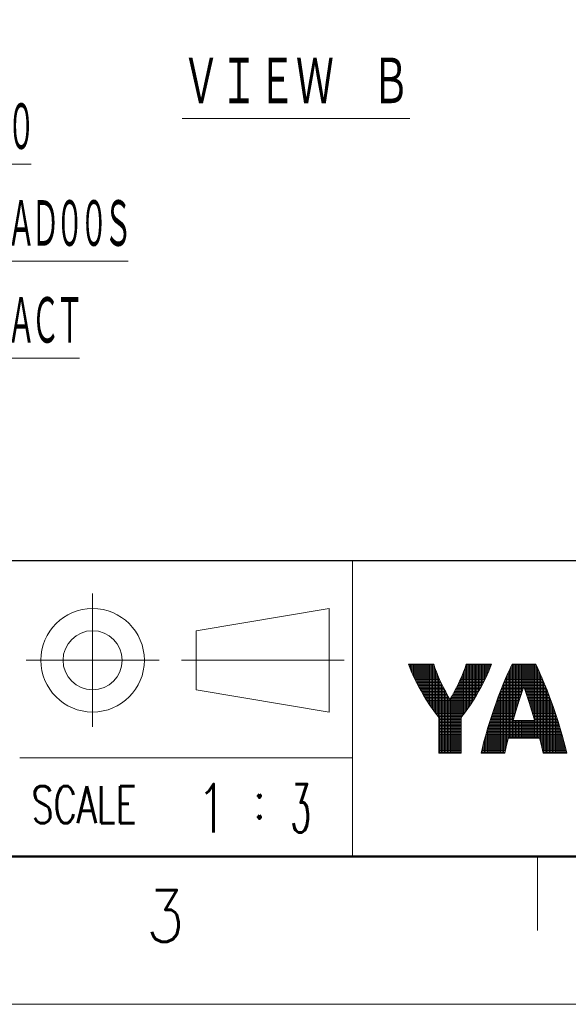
# Model space of a CAD drawing. Header units: millimetres. Extents: x 0 to 1300, y 0 to 891.
# Tile 2 of 141: x 375 to 486, y 0 to 200. Entities that reach past the tile are written whole.
import ezdxf

# ---------------------------------------------------------------- set-up
doc = ezdxf.new("R2010")
doc.units = ezdxf.units.MM
doc.header["$LTSCALE"] = 0.547069
doc.layers.add('NoLayerName_001', color=7, linetype='Continuous')
doc.styles.get("Standard").update_dxf_attribs({"font": 'txt', "bigfont": 'extfont2'})
doc.dimstyles.get("Standard").update_dxf_attribs({"dimtxt": 2.5, "dimasz": 2.5, "dimexe": 1, "dimexo": 1, "dimtad": 1, "dimdec": 3, "dimzin": 0, "dimdsep": 46, "dimtxsty": 'Standard', "dimcen": 2.5, "dimadec": 3, "dimazin": 0, "dimtfac": 0.75, "dimtdec": 3, "dimtmove": 0, "dimatfit": 3, "dimfxl": 1, "dimarcsym": 0})

# ---------------------------------------------------------------- blocks, each defined once
blk = doc.blocks.new('_OPEN30')
at = {"color": 0, "linetype": 'ByBlock', "lineweight": -2}
for p, q in [((-1, 0.267949), (0, 0)), ((0, 0), (-1, -0.267949)), ((0, 0), (-1, 0))]:
    blk.add_line(p, q, dxfattribs=at)
blk = doc.blocks.new('*D146')
at = {"layer": 'Defpoints', "color": 0}
for p in [(522.5, 297.5), (522.6, 297.5), (598.11, 254.67), (598.11, 254.57), (542.72, 201.56)]:
    blk.add_point(p, dxfattribs=at)
at = {"layer": 'NoLayerName_001', "color": 0, "linetype": 'Continuous', "lineweight": 13}
for p, q in [((519.5, 297.5), (484.33, 297.5)), ((598.11, 251.57), (598.11, 183.71))]:
    blk.add_line(p, q, dxfattribs=at)
blk.add_arc((598.11, 297.5), 110.79, 182.3274, 267.6726, dxfattribs=at)
at = {"layer": 'NoLayerName_001', "color": 0, "lineweight": 13, "xscale": 4.5, "yscale": 4.5, "zscale": 4.5}
for p, rotation in [((487.33, 297.5), 91.16369187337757), ((598.11, 186.71), 358.8363081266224)]:
    blk.add_blockref('_OPEN30', p, dxfattribs=dict(at, rotation=rotation))
at = {"layer": 'NoLayerName_001', "color": 0, "lineweight": 13, "insert": (513.06, 239.65), "char_height": 9.6, "attachment_point": 5, "rotation": 304.2224}
blk.add_mtext('\\W0.8594;90%%d', dxfattribs=at)
blk = doc.blocks.new('*X149')
at = {"color": 2, "linetype": 'Continuous', "lineweight": 13}
for p, q in [((0.012, 5.936), (0.012, 6.001)), ((0.112, 5.679), (0.112, 6.001)), ((0.212, 5.441), (0.212, 6.001)), ((0.312, 5.218), (0.312, 6.001)), ((0.412, 5.005), (0.412, 6.001)), ((0.512, 4.803), (0.512, 6.001)), ((0.612, 4.609), (0.612, 6.001)), ((0.712, 4.421), (0.712, 6.001)), ((0.812, 4.239), (0.812, 6.001)), ((0.912, 4.065), (0.912, 6.001)), ((1.012, 3.893), (1.012, 6.001)), ((1.112, 3.728), (1.112, 6.001)), ((1.212, 3.565), (1.212, 6.001)), ((1.312, 3.41), (1.312, 6.001)), ((1.412, 3.255), (1.412, 6.001)), ((1.512, 3.109), (1.512, 6.001)), ((1.612, 2.964), (1.612, 6.001)), ((3.912, 2.893), (3.912, 6.001)), ((4.012, 3.034), (4.012, 6.001)), ((4.112, 3.18), (4.112, 6.001)), ((4.212, 3.331), (4.212, 6.001)), ((4.312, 3.485), (4.312, 6.001)), ((4.412, 3.643), (4.412, 6.001)), ((4.512, 3.809), (4.512, 6.001)), ((4.612, 3.976), (4.612, 6.001)), ((4.712, 4.149), (4.712, 6.001)), ((4.812, 4.329), (4.812, 6.001)), ((4.912, 4.512), (4.912, 6.001)), ((5.012, 4.703), (5.012, 6.001)), ((5.112, 4.902), (5.112, 6.001)), ((5.212, 5.108), (5.212, 6.001)), ((5.312, 5.324), (5.312, 6.001)), ((5.412, 5.554), (5.412, 6.001)), ((5.512, 5.801), (5.512, 6.001)), ((0, 5.967), (1.699, 5.967)), ((0.038, 5.867), (1.734, 5.867)), ((0.076, 5.767), (1.769, 5.767)), ((0.116, 5.667), (1.806, 5.667)), ((0.157, 5.567), (1.844, 5.567)), ((0.2, 5.467), (1.883, 5.467)), ((0.244, 5.367), (1.923, 5.367)), ((1.712, 2.824), (1.712, 5.931)), ((1.812, 2.69), (1.812, 5.653)), ((1.912, 2.558), (1.912, 5.395)), ((3.652, 5.367), (5.331, 5.367)), ((3.692, 5.467), (5.374, 5.467)), ((3.712, 2.622), (3.712, 5.517)), ((3.731, 5.567), (5.417, 5.567)), ((3.769, 5.667), (5.458, 5.667)), ((3.806, 5.767), (5.499, 5.767)), ((3.812, 2.754), (3.812, 5.784)), ((3.841, 5.867), (5.537, 5.867)), ((3.876, 5.967), (5.575, 5.967)), ((0.289, 5.267), (1.964, 5.267)), ((0.335, 5.167), (2.006, 5.167)), ((0.382, 5.067), (2.05, 5.067)), ((0.431, 4.967), (2.093, 4.967)), ((0.48, 4.867), (2.139, 4.867)), ((0.529, 4.767), (2.185, 4.767)), ((0.582, 4.667), (2.232, 4.667)), ((2.012, 2.433), (2.012, 5.155)), ((2.112, 0), (2.112, 4.927)), ((2.212, 0), (2.212, 4.71)), ((3.342, 4.667), (4.993, 4.667)), ((3.389, 4.767), (5.045, 4.767)), ((3.412, 0), (3.412, 4.816)), ((3.435, 4.867), (5.095, 4.867)), ((3.481, 4.967), (5.144, 4.967)), ((3.512, 0), (3.512, 5.037)), ((3.525, 5.067), (5.193, 5.067)), ((3.568, 5.167), (5.239, 5.167)), ((3.611, 5.267), (5.286, 5.267)), ((3.612, 2.494), (3.612, 5.269)), ((0.634, 4.567), (2.281, 4.567)), ((0.687, 4.467), (2.33, 4.467)), ((0.742, 4.367), (2.38, 4.367)), ((0.796, 4.267), (2.432, 4.267)), ((0.853, 4.167), (2.483, 4.167)), ((0.91, 4.067), (2.537, 4.067)), ((2.312, 0), (2.312, 4.504)), ((2.412, 0), (2.412, 4.306)), ((2.512, 0), (2.512, 4.113)), ((3.012, 0), (3.012, 4.019)), ((3.038, 4.067), (4.664, 4.067)), ((3.091, 4.167), (4.722, 4.167)), ((3.112, 0), (3.112, 4.207)), ((3.143, 4.267), (4.778, 4.267)), ((3.194, 4.367), (4.833, 4.367)), ((3.212, 0), (3.212, 4.401)), ((3.245, 4.467), (4.888, 4.467)), ((3.294, 4.567), (4.941, 4.567)), ((3.312, 0), (3.312, 4.605)), ((0.968, 3.967), (2.591, 3.967)), ((1.027, 3.867), (2.645, 3.867)), ((1.088, 3.767), (2.702, 3.767)), ((1.148, 3.667), (2.759, 3.667)), ((1.211, 3.567), (4.364, 3.567)), ((1.274, 3.467), (4.3, 3.467)), ((1.339, 3.367), (4.235, 3.367)), ((2.612, 0), (2.612, 3.929)), ((2.712, 0), (2.712, 3.75)), ((2.812, 0), (2.812, 3.66)), ((2.816, 3.667), (4.426, 3.667)), ((2.873, 3.767), (4.487, 3.767)), ((2.912, 0), (2.912, 3.836)), ((2.929, 3.867), (4.547, 3.867)), ((2.984, 3.967), (4.607, 3.967)), ((1.404, 3.267), (4.171, 3.267)), ((1.472, 3.167), (4.103, 3.167)), ((1.54, 3.067), (4.035, 3.067)), ((1.609, 2.967), (3.965, 2.967)), ((1.681, 2.867), (3.894, 2.867)), ((1.753, 2.767), (3.822, 2.767)), ((1.829, 2.667), (3.746, 2.667)), ((1.905, 2.567), (3.67, 2.567)), ((1.984, 2.467), (3.59, 2.467)), ((2.037, 2.367), (3.537, 2.367)), ((2.037, 2.267), (3.537, 2.267)), ((2.037, 2.167), (3.537, 2.167)), ((2.037, 2.067), (3.537, 2.067)), ((2.037, 1.967), (3.537, 1.967)), ((2.037, 1.867), (3.537, 1.867)), ((2.037, 1.767), (3.537, 1.767)), ((2.037, 1.667), (3.537, 1.667)), ((2.037, 1.567), (3.537, 1.567)), ((2.037, 1.467), (3.537, 1.467)), ((2.037, 1.367), (3.537, 1.367)), ((2.037, 1.267), (3.537, 1.267)), ((2.037, 1.167), (3.537, 1.167)), ((2.037, 1.067), (3.537, 1.067)), ((2.037, 0.967), (3.537, 0.967)), ((2.037, 0.867), (3.537, 0.867)), ((2.037, 0.767), (3.537, 0.767)), ((2.037, 0.667), (3.537, 0.667)), ((2.037, 0.567), (3.537, 0.567)), ((2.037, 0.467), (3.537, 0.467)), ((2.037, 0.367), (3.537, 0.367)), ((2.037, 0.267), (3.537, 0.267)), ((2.037, 0.167), (3.537, 0.167)), ((2.037, 0.067), (3.537, 0.067))]:
    blk.add_line(p, q, dxfattribs=at)
blk = doc.blocks.new('*X154')
at = {"color": 2, "linetype": 'Continuous', "lineweight": 13}
for p, q in [((2.109, 1), (2.109, 6)), ((2.209, 2.39), (2.209, 6)), ((2.309, 2.726), (2.309, 6)), ((2.409, 3.052), (2.409, 6)), ((2.509, 3.369), (2.509, 6)), ((2.609, 3.678), (2.609, 6)), ((2.709, 3.978), (2.709, 6)), ((2.809, 4.269), (2.809, 6)), ((2.909, 4.414), (2.909, 6)), ((3.009, 4.126), (3.009, 6)), ((3.109, 3.83), (3.109, 6)), ((3.209, 3.526), (3.209, 6)), ((3.309, 3.214), (3.309, 6)), ((3.409, 2.892), (3.409, 6)), ((3.509, 2.562), (3.509, 6)), ((3.609, 2.222), (3.609, 6)), ((1.786, 5.366), (3.982, 5.366)), ((1.809, 0.936), (1.809, 5.417)), ((1.831, 5.466), (3.937, 5.466)), ((1.877, 5.566), (3.891, 5.566)), ((1.909, 1), (1.909, 5.634)), ((1.924, 5.666), (3.844, 5.666)), ((1.971, 5.766), (3.797, 5.766)), ((2.009, 1), (2.009, 5.844)), ((2.019, 5.866), (3.749, 5.866)), ((2.068, 5.966), (3.7, 5.966)), ((3.709, 1), (3.709, 5.949)), ((3.809, 1), (3.809, 5.743)), ((3.909, 1), (3.909, 5.527)), ((1.488, 4.666), (4.28, 4.666)), ((1.509, 0), (1.509, 4.717)), ((1.529, 4.766), (4.239, 4.766)), ((1.571, 4.866), (4.197, 4.866)), ((1.609, 0.106), (1.609, 4.956)), ((1.613, 4.966), (4.155, 4.966)), ((1.655, 5.066), (4.113, 5.066)), ((1.699, 5.166), (4.069, 5.166)), ((1.709, 0.532), (1.709, 5.189)), ((1.742, 5.266), (4.026, 5.266)), ((4.009, 0.738), (4.009, 5.305)), ((4.109, 0.327), (4.109, 5.077)), ((4.209, 0), (4.209, 4.838)), ((1.251, 4.066), (2.739, 4.066)), ((1.29, 4.166), (2.773, 4.166)), ((1.309, 0), (1.309, 4.216)), ((1.328, 4.266), (2.808, 4.266)), ((1.368, 4.366), (2.843, 4.366)), ((1.408, 4.466), (2.878, 4.466)), ((1.409, 0), (1.409, 4.468)), ((1.448, 4.566), (4.32, 4.566)), ((2.89, 4.466), (4.36, 4.466)), ((2.925, 4.366), (4.4, 4.366)), ((2.96, 4.266), (4.44, 4.266)), ((2.995, 4.166), (4.478, 4.166)), ((3.029, 4.066), (4.516, 4.066)), ((4.309, 0), (4.309, 4.596)), ((4.409, 0), (4.409, 4.345)), ((4.509, 0), (4.509, 4.087)), ((0.992, 3.366), (2.508, 3.366)), ((1.009, 0), (1.009, 3.412)), ((1.028, 3.466), (2.54, 3.466)), ((1.065, 3.566), (2.572, 3.566)), ((1.101, 3.666), (2.605, 3.666)), ((1.109, 0), (1.109, 3.686)), ((1.138, 3.766), (2.638, 3.766)), ((1.175, 3.866), (2.671, 3.866)), ((1.209, 0), (1.209, 3.954)), ((1.213, 3.966), (2.705, 3.966)), ((3.063, 3.966), (4.555, 3.966)), ((3.097, 3.866), (4.593, 3.866)), ((3.13, 3.766), (4.63, 3.766)), ((3.163, 3.666), (4.667, 3.666)), ((3.196, 3.566), (4.703, 3.566)), ((3.228, 3.466), (4.74, 3.466)), ((3.26, 3.366), (4.776, 3.366)), ((4.609, 0), (4.609, 3.825)), ((4.709, 0), (4.709, 3.552)), ((0.75, 2.666), (2.291, 2.666)), ((0.784, 2.766), (2.321, 2.766)), ((0.809, 0), (0.809, 2.839)), ((0.818, 2.866), (2.351, 2.866)), ((0.852, 2.966), (2.382, 2.966)), ((0.886, 3.066), (2.413, 3.066)), ((0.909, 0), (0.909, 3.131)), ((0.921, 3.166), (2.444, 3.166)), ((0.956, 3.266), (2.476, 3.266)), ((3.292, 3.266), (4.812, 3.266)), ((3.324, 3.166), (4.847, 3.166)), ((3.355, 3.066), (4.882, 3.066)), ((3.386, 2.966), (4.916, 2.966)), ((3.417, 2.866), (4.95, 2.866)), ((3.447, 2.766), (4.984, 2.766)), ((3.477, 2.666), (5.018, 2.666)), ((4.809, 0), (4.809, 3.275)), ((4.909, 0), (4.909, 2.988)), ((5.009, 0), (5.009, 2.694)), ((0.555, 2.066), (5.213, 2.066)), ((0.587, 2.166), (5.181, 2.166)), ((0.609, 0), (0.609, 2.234)), ((0.619, 2.266), (2.172, 2.266)), ((0.652, 2.366), (2.202, 2.366)), ((0.684, 2.466), (2.231, 2.466)), ((0.709, 0), (0.709, 2.542)), ((0.716, 2.566), (2.261, 2.566)), ((2.209, 1), (2.209, 2.2)), ((2.309, 1), (2.309, 2.2)), ((2.409, 1), (2.409, 2.2)), ((2.509, 1), (2.509, 2.2)), ((2.609, 1), (2.609, 2.2)), ((2.709, 1), (2.709, 2.2)), ((2.809, 1), (2.809, 2.2)), ((2.909, 1), (2.909, 2.2)), ((3.009, 1), (3.009, 2.2)), ((3.109, 1), (3.109, 2.2)), ((3.209, 1), (3.209, 2.2)), ((3.309, 1), (3.309, 2.2)), ((3.409, 1), (3.409, 2.2)), ((3.507, 2.566), (5.051, 2.566)), ((3.509, 1), (3.509, 2.2)), ((3.537, 2.466), (5.084, 2.466)), ((3.566, 2.366), (5.116, 2.366)), ((3.595, 2.266), (5.149, 2.266)), ((3.609, 1), (3.609, 2.2)), ((5.109, 0), (5.109, 2.39)), ((5.209, 0), (5.209, 2.08)), ((0.344, 1.366), (5.424, 1.366)), ((0.373, 1.466), (5.395, 1.466)), ((0.402, 1.566), (5.366, 1.566)), ((0.409, 0), (0.409, 1.588)), ((0.432, 1.666), (5.336, 1.666)), ((0.463, 1.766), (5.305, 1.766)), ((0.493, 1.866), (5.274, 1.866)), ((0.509, 0), (0.509, 1.915)), ((0.524, 1.966), (5.244, 1.966)), ((5.309, 0), (5.309, 1.756)), ((5.409, 0), (5.409, 1.42)), ((0.15, 0.666), (1.742, 0.666)), ((0.176, 0.766), (1.766, 0.766)), ((0.203, 0.866), (1.791, 0.866)), ((0.209, 0), (0.209, 0.886)), ((0.231, 0.966), (1.816, 0.966)), ((0.258, 1.066), (5.51, 1.066)), ((0.286, 1.166), (5.482, 1.166)), ((0.309, 0), (0.309, 1.246)), ((0.314, 1.266), (5.453, 1.266)), ((3.951, 0.966), (5.537, 0.966)), ((3.977, 0.866), (5.565, 0.866)), ((4.002, 0.766), (5.592, 0.766)), ((4.026, 0.666), (5.618, 0.666)), ((5.509, 0), (5.509, 1.07)), ((5.609, 0), (5.609, 0.704)), ((0, 0.066), (1.599, 0.066)), ((0.009, 0), (0.009, 0.102)), ((0.024, 0.166), (1.622, 0.166)), ((0.048, 0.266), (1.645, 0.266)), ((0.072, 0.366), (1.669, 0.366)), ((0.098, 0.466), (1.692, 0.466)), ((0.109, 0), (0.109, 0.507)), ((0.124, 0.566), (1.717, 0.566)), ((4.051, 0.566), (5.644, 0.566)), ((4.075, 0.466), (5.67, 0.466)), ((4.099, 0.366), (5.696, 0.366)), ((4.122, 0.266), (5.72, 0.266)), ((4.146, 0.166), (5.744, 0.166)), ((4.169, 0.066), (5.768, 0.066)), ((5.709, 0), (5.709, 0.313))]:
    blk.add_line(p, q, dxfattribs=at)
blk = doc.blocks.new('JZB_0004')
at = {"layer": 'NoLayerName_001', "color": 3, "lineweight": 13, "char_height": 3.27, "attachment_point": 5}
for s, insert in [('\\A1;\\W0.7500;1', (0.818, 1.635)), ('\\A1;\\W0.5000;3', (6.818, 1.635))]:
    blk.add_mtext(s, dxfattribs=dict(at, insert=insert))

msp = doc.modelspace()

# ---------------------------------------------------------------- linework, layer by layer
at = {"layer": 'NoLayerName_001', "color": 7, "linetype": 'Continuous', "lineweight": 25}
msp.add_line((75, 90), (1230, 90), dxfattribs=at)
at = {"layer": 'NoLayerName_001', "color": 2, "linetype": 'Continuous', "lineweight": 13}
for p, q in [((442.5, 90), (442.5, 30)), ((389.7901, 83.2833), (389.7901, 56.2833)), ((437.7961, 80.2731), (410.7961, 75.7731)), ((437.7961, 59.2731), (437.7961, 80.2731)), ((410.7961, 75.7731), (410.7961, 63.7731)), ((376.3051, 69.7731), (403.3051, 69.7731)), ((407.7961, 69.7731), (440.7961, 69.7731)), ((453.8761, 68.9495), (454.126, 68.2855)), ((458.9766, 68.9495), (453.8761, 68.9495)), ((454.126, 68.2855), (454.4135, 67.5803)), ((459.2317, 68.2168), (458.9766, 68.9495)), ((459.5177, 67.4582), (459.2317, 68.2168)), ((465.3212, 68.2186), (465.0358, 67.4616)), ((465.5756, 68.9495), (465.3212, 68.2186)), ((470.6756, 68.9495), (465.5756, 68.9495)), ((470.1381, 67.5801), (470.4257, 68.2854)), ((470.4257, 68.2854), (470.6756, 68.9495)), ((474.4679, 68.1086), (474.0304, 67.1583)), ((474.8766, 68.9495), (474.4679, 68.1086)), ((479.6752, 68.9495), (474.8766, 68.9495)), ((480.0838, 68.1085), (479.6752, 68.9495)), ((480.5214, 67.1581), (480.0838, 68.1085)), ((454.4135, 67.5803), (454.7391, 66.8362)), ((454.7391, 66.8362), (455.1026, 66.057)), ((455.1026, 66.057), (455.5027, 65.2478)), ((459.8348, 66.6759), (459.5177, 67.4582)), ((460.1827, 65.8726), (459.8348, 66.6759)), ((464.7193, 66.6806), (464.3718, 65.8782)), ((465.0358, 67.4616), (464.7193, 66.6806)), ((469.0489, 65.2473), (469.449, 66.0565)), ((469.449, 66.0565), (469.8125, 66.8359)), ((469.8125, 66.8359), (470.1381, 67.5801)), ((473.5669, 66.0998), (473.0819, 64.9378)), ((474.0304, 67.1583), (473.5669, 66.0998)), ((480.9848, 66.0993), (480.5214, 67.1581)), ((481.4698, 64.9371), (480.9848, 66.0993)), ((455.5027, 65.2478), (455.9369, 64.416)), ((455.9369, 64.416), (456.4013, 63.5707)), ((460.5608, 65.0517), (460.1827, 65.8726)), ((460.9679, 64.2171), (460.5608, 65.0517)), ((461.4023, 63.3737), (460.9679, 64.2171)), ((463.5868, 64.223), (463.152, 63.3788)), ((463.9939, 65.0576), (463.5868, 64.223)), ((464.3718, 65.8782), (463.9939, 65.0576)), ((468.1503, 63.5702), (468.6147, 64.4155)), ((468.6147, 64.4155), (469.0489, 65.2473)), ((473.0819, 64.9378), (472.5813, 63.6817)), ((477.0093, 63.6429), (477.2755, 64.4009)), ((477.2755, 64.4009), (477.5405, 63.6466)), ((481.9705, 63.6808), (481.4698, 64.9371)), ((410.7961, 63.7731), (437.7961, 59.2731)), ((456.4013, 63.5707), (456.8903, 62.7231)), ((456.8903, 62.7231), (457.397, 61.8859)), ((461.8619, 62.5266), (461.4023, 63.3737)), ((462.2759, 61.7982), (461.8619, 62.5266)), ((462.6918, 62.5303), (462.2759, 61.7982)), ((463.152, 63.3788), (462.6918, 62.5303)), ((467.1547, 61.8856), (467.6613, 62.7227)), ((467.6613, 62.7227), (468.1503, 63.5702)), ((472.0721, 62.3458), (471.5627, 60.9483)), ((472.5813, 63.6817), (472.0721, 62.3458)), ((476.1889, 61.1817), (476.4646, 62.03)), ((476.4646, 62.03), (476.7386, 62.8517)), ((476.7386, 62.8517), (477.0093, 63.6429)), ((477.5405, 63.6466), (477.8102, 62.8587)), ((477.8102, 62.8587), (478.0833, 62.04)), ((478.0833, 62.04), (478.3583, 61.1941)), ((482.4797, 62.3444), (481.9705, 63.6808)), ((482.9892, 60.9465), (482.4797, 62.3444)), ((457.397, 61.8859), (457.6317, 61.5113)), ((457.6317, 61.5113), (458.1457, 60.7187)), ((458.1457, 60.7187), (458.6505, 59.9772)), ((458.6505, 59.9772), (459.1369, 59.2972)), ((465.4145, 59.2966), (465.9007, 59.9761)), ((465.9007, 59.9761), (466.4053, 60.7173)), ((466.4053, 60.7173), (466.9191, 61.5096)), ((466.9191, 61.5096), (467.1547, 61.8856)), ((471.301, 60.2052), (470.8102, 58.7624)), ((471.5627, 60.9483), (471.301, 60.2052)), ((475.6388, 59.4234), (475.913, 60.3111)), ((475.913, 60.3111), (476.1889, 61.1817)), ((478.3583, 61.1941), (478.6337, 60.3251)), ((478.6337, 60.3251), (478.9077, 59.4382)), ((483.2488, 60.2096), (482.9892, 60.9465)), ((483.7398, 58.7663), (483.2488, 60.2096)), ((459.1369, 59.2972), (459.5974, 58.6866)), ((459.5974, 58.6866), (460.0262, 58.1495)), ((460.0262, 58.1498), (460.0262, 50.947)), ((464.5256, 58.1495), (464.9541, 58.6863)), ((464.5256, 50.947), (464.5256, 58.1495)), ((464.9541, 58.6863), (465.4145, 59.2966)), ((470.8102, 58.7624), (470.3449, 57.3286)), ((475.1032, 57.6207), (475.3682, 58.5245)), ((475.3682, 58.5245), (475.6388, 59.4234)), ((478.9077, 59.4382), (479.1785, 58.5389)), ((479.1785, 58.5389), (479.444, 57.6336)), ((484.2053, 57.3319), (483.7398, 58.7663)), ((469.9117, 55.9258), (469.5157, 54.5732)), ((470.3449, 57.3286), (469.9117, 55.9258)), ((475.0828, 57.5501), (475.1032, 57.6207)), ((479.4681, 57.5501), (475.0828, 57.5501)), ((479.444, 57.6336), (479.4681, 57.5501)), ((484.6387, 55.9284), (484.2053, 57.3319)), ((485.0349, 54.5751), (484.6387, 55.9284)), ((469.5157, 54.5732), (469.1602, 53.2859)), ((474.0178, 53.634), (474.0985, 53.9499)), ((474.0985, 53.9499), (480.4524, 53.9499)), ((480.4524, 53.9499), (480.5506, 53.5652)), ((485.3908, 53.2872), (485.0349, 54.5751)), ((468.8468, 52.0756), (468.576, 50.9499)), ((469.1602, 53.2859), (468.8468, 52.0756)), ((473.3759, 50.9499), (473.6704, 52.2261)), ((473.6704, 52.2261), (474.0178, 53.634)), ((480.5506, 53.5652), (480.8939, 52.1715)), ((480.8939, 52.1715), (481.1755, 50.9499)), ((485.7044, 52.0762), (485.3908, 53.2872)), ((485.9754, 50.9499), (485.7044, 52.0762)), ((442.5, 50.0001), (375, 50.0001)), ((460.0262, 50.947), (464.5257, 50.947)), ((468.576, 50.9499), (473.3759, 50.9499)), ((481.1755, 50.9499), (485.9754, 50.9499)), ((480, 30), (480, 15))]:
    msp.add_line(p, q, dxfattribs=at)
at = {"layer": 'NoLayerName_001', "color": 7, "linetype": 'Continuous', "lineweight": 50}
msp.add_line((1230, 30), (75, 30), dxfattribs=at)
at = {"layer": 'NoLayerName_001', "color": 7, "linetype": 'Continuous', "lineweight": 13}
msp.add_line((1260, 0), (0, 0), dxfattribs=at)
at = {"layer": 'NoLayerName_001', "color": 2, "linetype": 'Continuous', "lineweight": 13}
for radius in [10.5, 6]:
    msp.add_circle((389.7901, 69.7731), radius, dxfattribs=at)

# ---------------------------------------------------------------- block references
at = {"layer": 'NoLayerName_001', "xscale": 3, "yscale": 3, "zscale": 3}
for name, p in [('JZB_0004', (411.5475, 34.845)), ('*X149', (453.9139, 50.947)), ('*X154', (468.6239, 50.9499))]:
    msp.add_blockref(name, p, dxfattribs=at)

# ---------------------------------------------------------------- texts
at = {"layer": 'NoLayerName_001', "color": 3, "lineweight": 13, "insert": (407.9221, 181.7433), "char_height": 10.5, "attachment_point": 7}
msp.add_mtext('\\A1;\\W0.6667;\\LＶＩＥＷ\u3000Ｂ\\l', dxfattribs=at)
at = {"layer": 'NoLayerName_001', "color": 3, "lineweight": 13, "insert": (284.0732, 133.168), "char_height": 10.5, "attachment_point": 7, "line_spacing_factor": 1.122857}
msp.add_mtext('\\A1;\\W0.5000;\\T0.8333;\\LＲＥＣＥＰＴＡＣＬＥ\u3000ＳＩＺＥ：Ｍ４０\\l\\P\\LＨＯＵＳＩＮＧ：ＳＭ－５ＥＰＷＮ８ＡＡＤ００Ｓ\\l\\P\\LＭＡＫＥＲ：ＰＨＯＥＮＩＸ\u3000ＣＯＮＴＡＣＴ\\l', dxfattribs=at)
at = {"layer": 'NoLayerName_001', "color": 2, "lineweight": 13, "attachment_point": 7}
for s, insert, char_height in [('\\A1;\\W0.7000;SCALE', (377.3673, 36.7549), 7.5), ('\\A1;\\W0.8600;:', (422.25, 37.6197), 7.5), ('\\A1;\\W0.8600;3', (400.6628, 12.6782), 10.5)]:
    msp.add_mtext(s, dxfattribs=dict(at, insert=insert, char_height=char_height))

# ---------------------------------------------------------------- dimensions: what is measured, and where the dimension line sits
at = {"layer": 'NoLayerName_001', "color": 3, "linetype": 'Continuous', "lineweight": 13}
dim = msp.add_angular_dim_2l(base=(542.72, 201.5555), line1=((598.1146, 254.5707), (598.1146, 254.6707)), line2=((522.5043, 297.5016), (522.6043, 297.5016)), text='\\W0.8594;<>', dimstyle='Standard', override={"dimtxt": 9.6, "dimasz": 4.5, "dimexe": 3, "dimexo": 3, "dimgap": 3, "dimblk": 'OPEN30', "dimclrd": 0, "dimclre": 0, "dimclrt": 0, "dimazin": 2, "dimtp": 0, "dimtm": 0, "dimlwd": 13, "dimlwe": 13}, dxfattribs=at)
dim.commit()
dim.dimension.update_dxf_attribs({"geometry": '*D146', "text_midpoint": (506.5074, 235.1932), "dimtype": 162})

doc.saveas('drawing.dxf')
